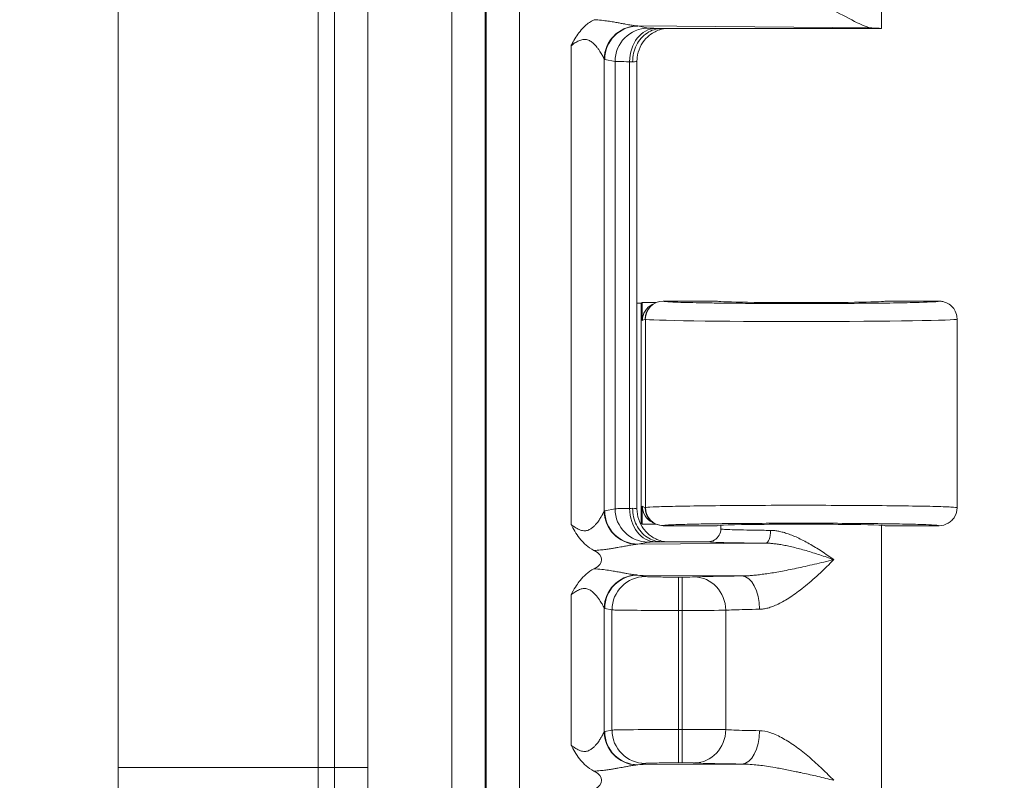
# Model space of a CAD drawing. Header units: inches. Extents: x 0 to 153, y 3 to 96.
# Tile 116 of 132: x 128.27 to 130.19, y 60.11 to 61.59. Entities that reach past the tile are written whole.
import ezdxf

# ---------------------------------------------------------------- set-up
doc = ezdxf.new("R2010")
doc.units = ezdxf.units.IN
doc.header["$LTSCALE"] = 4.5
doc.header["$MEASUREMENT"] = 0
for name, color, linetype, lineweight in [('Dimension (ANSI)', 7, 'Continuous', 9), ('Visible (ANSI)', 7, 'Continuous', 18), ('Visible Narrow (ANSI)', 7, 'Continuous', 5)]:
    doc.layers.add(name, color=color, linetype=linetype, lineweight=lineweight)
doc.styles.add('Note Text (ANSI)', font='arial.ttf')
doc.dimstyles.new('.XXX', dxfattribs={"dimscale": 4.5, "dimtxt": 0.095, "dimasz": 0.125, "dimexe": 0.1875, "dimexo": 0.063, "dimgap": 0.0625, "dimtad": 0, "dimtih": 1, "dimtoh": 1, "dimdec": 3, "dimrnd": 1e-08, "dimzin": 0, "dimdsep": 46, "dimtxsty": 'Note Text (ANSI)', "dimblk": 'Filled-1', "dimcen": 0.09, "dimdle": 0.45, "dimclrd": 256, "dimclre": 256, "dimclrt": 256, "dimadec": 0, "dimazin": 1, "dimtfac": 1.263158, "dimtofl": 0, "dimtmove": 0, "dimatfit": 3, "dimfxl": 1, "dimtolj": 1, "dimtzin": 4, "dimlwd": -1, "dimlwe": -1, "dimarcsym": 0})

# ---------------------------------------------------------------- blocks, each defined once
blk = doc.blocks.new('Filled-1')
at = {"color": 0}
for p, q in [((0, 0), (-1, 0.25)), ((-1, 0.25), (-1, -0.25)), ((-1, 0), (0, 0)), ((-1, -0.25), (0, 0))]:
    blk.add_line(p, q, dxfattribs=at)
at = {"color": 0, "flags": 128}
blk.add_lwpolyline([(-1, -0.25), (0, 0), (-1, 0.25), (-1, -0.25)], dxfattribs=at)
at = {"color": 0}
blk.add_solid([(-1, -0.25), (0, 0), (-1, 0.25), (-1, -0.25)], dxfattribs=at)
blk = doc.blocks.new('*D68')
at = {"layer": 'Defpoints', "color": 0, "transparency": 16777216}
for p in [(128.2716, 63.3379), (128.2716, 41.3129), (133.1091, 41.3129)]:
    blk.add_point(p, dxfattribs=at)
at = {"layer": 'Dimension (ANSI)', "transparency": 16777216}
for p, q in [((128.5551, 63.3379), (133.9529, 63.3379)), ((133.1091, 62.7754), (133.1091, 52.8251)), ((133.1091, 41.8754), (133.1091, 51.8257)), ((128.5551, 41.3129), (133.9529, 41.3129))]:
    blk.add_line(p, q, dxfattribs=at)
at = {"layer": 'Dimension (ANSI)', "transparency": 16777216, "xscale": 0.5625, "yscale": 0.5625, "zscale": 0.5625}
for p, rotation in [((133.1091, 63.3379), 90), ((133.1091, 41.3129), 270)]:
    blk.add_blockref('Filled-1', p, dxfattribs=dict(at, rotation=rotation))
at = {"layer": 'Dimension (ANSI)', "transparency": 16777216, "insert": (132.3842, 52.5438), "char_height": 0.4275, "attachment_point": 1, "style": 'Note Text (ANSI)'}
blk.add_mtext('\\A1;22.03', dxfattribs=at)

msp = doc.modelspace()

# ---------------------------------------------------------------- linework, layer by layer
at = {"layer": 'Visible (ANSI)'}
for p, q in [((129.9504, 61.5754), (129.9504, 62.1075)), ((129.417, 61.5899), (129.417, 61.5899)), ((129.4191, 61.5896), (129.4191, 61.5896)), ((129.4439, 61.5854), (129.4439, 61.5854)), ((129.9504, 61.5754), (129.5223, 61.5754)), ((129.4742, 60.6393), (129.4742, 61.5115)), ((129.4847, 61.0414), (129.4826, 61.0404)), ((129.4847, 61.0064), (129.4847, 61.0414)), ((129.4847, 61.0414), (129.5117, 61.0414)), ((129.5124, 61.0414), (129.5124, 61.0414)), ((129.6304, 61.0441), (129.5252, 61.0441)), ((130.0629, 61.0441), (129.9579, 61.0441)), ((129.4742, 61.0404), (129.4826, 61.0404)), ((129.4826, 60.6104), (129.4826, 61.0404)), ((129.5096, 61.0405), (129.5041, 61.0377)), ((130.0979, 61.0091), (130.0979, 60.6416)), ((129.4847, 60.6094), (129.4847, 60.6444)), ((129.417, 60.609), (129.417, 60.609)), ((129.4191, 60.6047), (129.4191, 60.6047)), ((129.481, 60.6104), (129.4826, 60.6104)), ((129.4847, 60.6094), (129.4826, 60.6104)), ((129.5117, 60.6094), (129.4847, 60.6094)), ((129.5041, 60.6131), (129.5096, 60.6103)), ((129.5125, 60.6094), (129.5124, 60.6094)), ((129.5252, 60.6066), (129.6304, 60.6066)), ((129.6379, 60.6004), (129.6379, 60.6075)), ((129.9504, 60.0754), (129.9504, 60.6075)), ((129.9579, 60.6066), (130.0629, 60.6066)), ((129.4191, 60.5612), (129.4191, 60.5612)), ((129.4439, 60.5792), (129.4439, 60.5792)), ((129.5223, 60.5754), (129.6129, 60.5754)), ((129.417, 60.5609), (129.417, 60.5609)), ((129.4439, 60.5154), (129.4439, 60.5154)), ((129.4439, 60.5016), (129.4439, 60.5016)), ((129.417, 60.4718), (129.417, 60.4718)), ((129.4191, 60.4761), (129.4191, 60.4761)), ((129.417, 60.179), (129.417, 60.179)), ((129.4191, 60.1747), (129.4191, 60.1747)), ((129.4439, 60.1492), (129.4439, 60.1492)), ((129.417, 60.1309), (129.417, 60.1309)), ((129.4191, 60.1312), (129.4191, 60.1312))]:
    msp.add_line(p, q, dxfattribs=at)
for centre, major_axis, ratio, start_param, end_param in [((129.7941, 61.5754), (0.1562, 0), 0.017455, 6.275185, 6.772124), ((129.5252, 61.0091), (0, 0.035), 0.999239, 0, 1.570796), ((129.7941, 61.0441), (0.1638, 0), 0.017455, 3.141593, 6.283185), ((129.5198, 61.0064), (-0.0313, -0.0157), 0.999239, 4.712389, 5.819964), ((129.5198, 61.0064), (-0.0313, -0.0157), 0.999239, 4.572588, 4.572729), ((129.5198, 60.6444), (-0.0313, 0.0157), 0.999239, 0.463221, 1.570796), ((129.5252, 60.6416), (0, -0.035), 0.999239, 4.712389, 6.283185), ((129.5198, 60.6444), (-0.0313, 0.0157), 0.999239, 1.710457, 1.711606), ((129.7941, 60.6066), (0.1638, 0), 0.017455, 0, 3.141593), ((129.3352, 60.5404), (-0.0702, 0), 0.412637, 2.479082, 3.803877), ((129.3352, 60.1104), (0.0702, 0), 0.412637, 5.620675, 6.945469)]:
    msp.add_ellipse(centre, major_axis=major_axis, ratio=ratio, start_param=start_param, end_param=end_param, dxfattribs=at)
for points, knots in [([(129.8576, 61.6104), (129.8733, 61.6025), (129.8905, 61.5931), (129.9138, 61.5816), (129.9247, 61.5769), (129.9321, 61.5767)], [0.0000001, 0.0000001, 0.0000001, 0.0000001, 0.1445086, 0.1445086, 0.2629399, 0.2629399, 0.2629399, 0.2629399]), ([(129.3458, 61.5418), (129.3461, 61.5424), (129.3464, 61.543), (129.3467, 61.5435), (129.3488, 61.5475), (129.351, 61.5514), (129.3532, 61.5552), (129.3557, 61.5593), (129.3583, 61.5633), (129.3613, 61.5673), (129.3619, 61.5681), (129.3626, 61.569), (129.3633, 61.5698), (129.3663, 61.5736), (129.3697, 61.5773), (129.3735, 61.5807), (129.3785, 61.5852), (129.3842, 61.5892), (129.3906, 61.5926)], [0, 0, 0, 0, 0.0298726, 0.0298726, 0.0298726, 0.2316785, 0.2316785, 0.2316785, 0.4514668, 0.4514668, 0.4514668, 0.5, 0.5, 0.5, 0.7152221, 0.7152221, 0.7152221, 1, 1, 1, 1]), ([(129.4658, 61.5104), (129.4657, 61.5218), (129.4684, 61.5332), (129.4734, 61.543), (129.4783, 61.5527), (129.4854, 61.5609), (129.4939, 61.5666), (129.5025, 61.5723), (129.5126, 61.5754), (129.5223, 61.5754)], [0, 0, 0, 0, 0.3333333, 0.3333333, 0.3333333, 0.6666667, 0.6666667, 0.6666667, 0.9999971, 0.9999971, 0.9999971, 0.9999971]), ([(129.5279, 61.5754), (129.5269, 61.5752), (129.5257, 61.575), (129.523, 61.5744), (129.5216, 61.574), (129.5183, 61.573), (129.5163, 61.5723), (129.511, 61.5701), (129.5078, 61.5685), (129.4999, 61.5635), (129.4955, 61.5599), (129.487, 61.5508), (129.4832, 61.545), (129.4774, 61.5327), (129.4755, 61.5259), (129.4744, 61.5165), (129.4742, 61.514), (129.4742, 61.5115)], [0.1321664, 0.1321664, 0.1321664, 0.1321664, 0.1456204, 0.1456204, 0.1576999, 0.1576999, 0.1745215, 0.1745215, 0.2023357, 0.2023357, 0.2457092, 0.2457092, 0.2971239, 0.2971239, 0.3496632, 0.3496632, 0.3688285, 0.3688285, 0.3688285, 0.3688285]), ([(130.0629, 61.0441), (130.0654, 61.0441), (130.0679, 61.0439), (130.0726, 61.0428), (130.0749, 61.0421), (130.081, 61.0394), (130.0846, 61.0369), (130.0903, 61.0312), (130.0925, 61.0281), (130.0966, 61.02), (130.0974, 61.0156), (130.0978, 61.0114), (130.0979, 61.0102), (130.0979, 61.0091)], [-0.08332371, -0.08332371, -0.08332371, -0.08332371, -0.07190987, -0.07190987, -0.06103151, -0.06103151, -0.04145418, -0.04145418, -0.02414848, -0.02414848, 0, 0, 0.00766329, 0.00766329, 0.00766329, 0.00766329]), ([(129.4658, 60.6404), (129.4657, 60.6291), (129.4684, 60.6178), (129.4733, 60.608), (129.4782, 60.5981), (129.4856, 60.5897), (129.4941, 60.5841), (129.5026, 60.5784), (129.5122, 60.5754), (129.5223, 60.5754)], [0, 0, 0, 0, 0.3333333, 0.3333333, 0.3333333, 0.6666667, 0.6666667, 0.6666667, 0.9999986, 0.9999986, 0.9999986, 0.9999986]), ([(129.4742, 60.6393), (129.4742, 60.6323), (129.4754, 60.6252), (129.4799, 60.612), (129.4832, 60.6057), (129.4914, 60.5947), (129.4965, 60.5898), (129.5049, 60.584), (129.5078, 60.5823), (129.5136, 60.5795), (129.5164, 60.5784), (129.5211, 60.5769), (129.5229, 60.5764), (129.5254, 60.5758), (129.5263, 60.5757), (129.5273, 60.5755), (129.5276, 60.5754), (129.5279, 60.5754)], [0, 0, 0, 0, 0.0535059, 0.0535059, 0.1061073, 0.1061073, 0.1586915, 0.1586915, 0.1843305, 0.1843305, 0.208002, 0.208002, 0.2241524, 0.2241524, 0.2327127, 0.2327127, 0.2367245, 0.2367245, 0.2367245, 0.2367245]), ([(130.0629, 60.6066), (130.069, 60.6066), (130.0751, 60.6083), (130.0804, 60.6113), (130.083, 60.6129), (130.0855, 60.6148), (130.0876, 60.6169), (130.0897, 60.619), (130.0917, 60.6215), (130.0932, 60.6241), (130.0962, 60.6294), (130.0979, 60.6355), (130.0979, 60.6416)], [0, 0, 0, 0, 0.333333, 0.333333, 0.333333, 0.49993, 0.49993, 0.49993, 0.666667, 0.666667, 0.666667, 1, 1, 1, 1]), ([(129.3905, 60.5582), (129.3783, 60.5647), (129.3701, 60.5728), (129.3577, 60.5876), (129.3524, 60.5968), (129.3469, 60.607), (129.3463, 60.6081), (129.3458, 60.609)], [0.0000025, 0.0000025, 0.0000025, 0.0000025, 0.1052365, 0.1052365, 0.2414719, 0.2414719, 0.2546349, 0.2546349, 0.2546349, 0.2546349]), ([(129.6129, 60.5754), (129.6172, 60.5754), (129.6216, 60.5766), (129.6254, 60.5787), (129.6292, 60.5809), (129.6324, 60.5842), (129.6345, 60.5879), (129.6367, 60.5917), (129.6379, 60.596), (129.6379, 60.6004)], [0.0000006, 0.0000006, 0.0000006, 0.0000006, 0.3333333, 0.3333333, 0.3333333, 0.6666667, 0.6666667, 0.6666667, 0.9994469, 0.9994469, 0.9994469, 0.9994469]), ([(129.3458, 60.4718), (129.3463, 60.4727), (129.3471, 60.4741), (129.3541, 60.4872), (129.3589, 60.4944), (129.3669, 60.5043), (129.3707, 60.5083), (129.3798, 60.5161), (129.385, 60.5196), (129.3905, 60.5226)], [-0.0073862, -0.0073862, -0.0073862, -0.0073862, 0, 0, 0.1055977, 0.1055977, 0.1931644, 0.1931644, 0.2901753, 0.2901753, 0.2901753, 0.2901753]), ([(129.3905, 60.1282), (129.3783, 60.1347), (129.3701, 60.1428), (129.3577, 60.1576), (129.3524, 60.1668), (129.3469, 60.177), (129.3463, 60.1781), (129.3458, 60.179)], [0.0000025, 0.0000025, 0.0000025, 0.0000025, 0.1054137, 0.1054137, 0.2415572, 0.2415572, 0.2547278, 0.2547278, 0.2547278, 0.2547278])]:
    msp.add_open_spline(points, degree=3, knots=knots, dxfattribs=at)
msp.add_open_spline([(129.4742, 60.6393), (129.4742, 60.6393), (129.4742, 60.6393), (129.4742, 60.6393)], degree=3, dxfattribs=at)
at = {"layer": 'Visible Narrow (ANSI)'}
for p, q in [((129.1134, 62.2844), (129.1134, 42.3664)), ((129.1784, 62.2844), (129.1784, 42.3664)), ((129.1804, 42.3646), (129.1804, 62.2862)), ((129.2454, 42.3646), (129.2454, 62.2862)), ((128.4633, 60.1356), (128.4633, 61.9654)), ((128.8533, 60.1356), (128.8533, 61.9654)), ((128.8848, 60.1356), (128.8848, 61.9654)), ((128.9498, 60.1356), (128.9498, 61.9654)), ((129.4761, 61.5803), (129.9321, 61.5767)), ((129.4761, 61.5803), (129.4962, 61.5763)), ((129.3458, 61.5418), (129.3458, 60.609)), ((129.4106, 61.5158), (129.4106, 60.635)), ((129.4114, 61.5153), (129.4315, 61.5113)), ((129.4315, 61.5113), (129.4315, 60.6395)), ((129.4598, 61.5107), (129.4598, 60.6401)), ((129.5255, 61.044), (129.5252, 61.0441)), ((129.4902, 61.0091), (129.4847, 61.0064)), ((129.4906, 61.009), (129.4902, 61.0091)), ((129.4906, 61.009), (129.4906, 60.6418)), ((129.4114, 60.6355), (129.4315, 60.6395)), ((129.4847, 60.6444), (129.4902, 60.6416)), ((129.4902, 60.6416), (129.4906, 60.6418)), ((129.5252, 60.6066), (129.5255, 60.6068)), ((129.4761, 60.5705), (129.4962, 60.5745)), ((129.4761, 60.5705), (129.7251, 60.5725)), ((129.4761, 60.5103), (129.6792, 60.5087)), ((129.4761, 60.5103), (129.4904, 60.5075)), ((129.5551, 60.5064), (129.5626, 60.5064)), ((129.5551, 60.4414), (129.5551, 60.5064)), ((129.5626, 60.4414), (129.5626, 60.5064)), ((129.3458, 60.4718), (129.3458, 60.179)), ((129.4106, 60.4458), (129.4106, 60.205)), ((129.4114, 60.4453), (129.4256, 60.4425)), ((129.4256, 60.4425), (129.4256, 60.2083)), ((129.5551, 60.4414), (129.5626, 60.4414)), ((129.5551, 60.4414), (129.5551, 60.2094)), ((129.5626, 60.4414), (129.5626, 60.2094)), ((129.4114, 60.2055), (129.4256, 60.2083)), ((129.5551, 60.2094), (129.5626, 60.2094)), ((129.5551, 60.1444), (129.5551, 60.2094)), ((129.5626, 60.1444), (129.5626, 60.2094)), ((129.4761, 60.1405), (129.4904, 60.1433)), ((129.4761, 60.1405), (129.6792, 60.1421)), ((129.5551, 60.1444), (129.5626, 60.1444)), ((128.8533, 60.1356), (128.4633, 60.1356)), ((128.8533, 60.1356), (128.8848, 60.1356)), ((128.9498, 60.1356), (128.8848, 60.1356))]:
    msp.add_line(p, q, dxfattribs=at)
for radius in [5.4233, 5.0333, 5.0018, 4.9368]:
    msp.add_arc((133.8866, 60.1356), radius, 180, 181.3754, dxfattribs=at)
for centre, major_axis, ratio, start_param, end_param in [((129.4753, 61.5158), (0.0468, 0.0451), 0.992154, 0.841753, 2.370204), ((129.4761, 61.5153), (0.0127, 0.0637), 0.996044, 0.197689, 1.766964), ((129.4774, 61.6335), (-0.0012, -0.0532), 0.908679, 6.219099, 6.281748), ((129.4962, 61.5113), (0.0127, 0.0637), 0.996044, 0.197683, 1.766962), ((129.5104, 61.5107), (0.0014, 0.065), 0.777979, 0.027761, 1.587613), ((129.4115, 61.6404), (0, -0.1251), 0.08715, 6.193125, 6.265792), ((129.561, 61.5114), (-0.13, 0), 0.008725, 0.087251, 0.679208), ((129.4093, 61.5093), (0.065, 0), 0.034653, 0.516502, 0.67905), ((129.5255, 61.009), (0.0156, 0.0313), 0.999239, 0.46383, 2.034018), ((129.7941, 61.0091), (-0.3038, 0), 0.015443, 0.034907, 3.141582), ((129.561, 60.6394), (-0.13, 0), 0.008727, 5.603967, 6.195924), ((129.4962, 60.6395), (0.0127, -0.0637), 0.996044, 4.516222, 6.085496), ((129.4092, 60.6415), (0.065, 0), 0.034699, 5.604167, 5.766675), ((129.5104, 60.6401), (0.0014, -0.065), 0.777979, 4.695572, 6.255426), ((129.5256, 60.6418), (0.0156, -0.0313), 0.999239, 4.249159, 5.818936), ((129.4753, 60.635), (-0.0468, 0.0451), 0.992155, 0.771468, 2.29987), ((129.4761, 60.6355), (0.0127, -0.0637), 0.996044, 4.516222, 6.085497), ((129.7251, 60.5974), (-0.0002, -0.025), 0.380977, 0.018877, 1.573537), ((129.4753, 60.4458), (0.0468, 0.0451), 0.992155, 0.841678, 2.369997), ((129.4761, 60.4453), (0.0127, 0.0637), 0.996044, 0.197689, 1.766964), ((129.4904, 60.4425), (0.0127, 0.0637), 0.996044, 0.19769, 1.766964), ((129.5626, 60.5069), (0.025, 0), 0.017456, 4.712414, 5.936139), ((129.5861, 60.4417), (-0.0031, 0.0649), 0.940262, 4.66704, 6.23191), ((129.6792, 60.4437), (-0.0007, 0.065), 0.519437, 4.706878, 6.262761), ((129.5626, 60.4419), (0.09, 0), 0.004848, 4.712392, 5.93618), ((129.4753, 60.205), (-0.0468, 0.0451), 0.992155, 0.771468, 2.29987), ((129.4761, 60.2055), (0.0127, -0.0637), 0.996044, 4.516222, 6.085497), ((129.5551, 60.2082), (-0.13, 0), 0.008727, 4.712402, 6.195919), ((129.4904, 60.2083), (0.0127, -0.0637), 0.996044, 4.516222, 6.085496), ((129.5861, 60.2091), (-0.0031, -0.0649), 0.940262, 0.051282, 1.616122), ((129.6792, 60.2071), (-0.0007, -0.065), 0.51973, 0.020091, 1.576035)]:
    msp.add_ellipse(centre, major_axis=major_axis, ratio=ratio, start_param=start_param, end_param=end_param, dxfattribs=at)
for points, knots in [([(129.3906, 61.5926), (129.3956, 61.5923), (129.4003, 61.5919), (129.4049, 61.5914), (129.4094, 61.5909), (129.4137, 61.5904), (129.4176, 61.5898), (129.4216, 61.5893), (129.4252, 61.5887), (129.4285, 61.5881), (129.4318, 61.5876), (129.4348, 61.5871), (129.4376, 61.5866), (129.4404, 61.5861), (129.443, 61.5856), (129.4455, 61.5851), (129.4479, 61.5847), (129.4501, 61.5843), (129.4522, 61.5839), (129.4542, 61.5835), (129.4561, 61.5831), (129.4579, 61.5828), (129.4597, 61.5825), (129.4613, 61.5822), (129.4627, 61.582), (129.4642, 61.5817), (129.4656, 61.5815), (129.4668, 61.5813), (129.4681, 61.5811), (129.4692, 61.5809), (129.4702, 61.5808), (129.4713, 61.5807), (129.4722, 61.5806), (129.4731, 61.5805)], [0.0000007, 0.0000007, 0.0000007, 0.0000007, 0.0909091, 0.0909091, 0.0909091, 0.1818182, 0.1818182, 0.1818182, 0.2727273, 0.2727273, 0.2727273, 0.3636364, 0.3636364, 0.3636364, 0.4545455, 0.4545455, 0.4545455, 0.5454545, 0.5454545, 0.5454545, 0.6363636, 0.6363636, 0.6363636, 0.7272727, 0.7272727, 0.7272727, 0.8181818, 0.8181818, 0.8181818, 0.9090909, 0.9090909, 0.9090909, 1, 1, 1, 1]), ([(129.4962, 61.5763), (129.4968, 61.5762), (129.4982, 61.5761), (129.5003, 61.576), (129.5004, 61.576), (129.5006, 61.576), (129.5007, 61.576), (129.503, 61.5759), (129.5062, 61.5758), (129.5104, 61.5757)], [0, 0, 0, 0, 0.4747361, 0.4747361, 0.4747361, 0.5, 0.5, 0.5, 1, 1, 1, 1]), ([(129.3458, 61.5418), (129.3484, 61.5437), (129.3509, 61.5455), (129.3534, 61.5472), (129.3559, 61.5488), (129.3585, 61.5503), (129.361, 61.5515), (129.3635, 61.5526), (129.366, 61.5535), (129.3686, 61.5539), (129.3711, 61.5543), (129.3737, 61.5543), (129.3762, 61.5538), (129.3786, 61.5533), (129.3811, 61.5522), (129.3833, 61.5509), (129.3856, 61.5495), (129.3877, 61.5479), (129.3896, 61.5461), (129.3915, 61.5443), (129.3932, 61.5425), (129.3947, 61.5407), (129.3962, 61.5389), (129.3976, 61.5372), (129.3988, 61.5355), (129.4, 61.5339), (129.4011, 61.5323), (129.402, 61.5308), (129.403, 61.5294), (129.4038, 61.528), (129.4046, 61.5267), (129.4054, 61.5255), (129.406, 61.5243), (129.4066, 61.5233), (129.4072, 61.5222), (129.4077, 61.5213), (129.4082, 61.5205), (129.4086, 61.5197), (129.409, 61.519), (129.4093, 61.5183), (129.4096, 61.5177), (129.4099, 61.5172), (129.4101, 61.5168), (129.4103, 61.5164), (129.4105, 61.516), (129.4106, 61.5158)], [0, 0, 0, 0, 0.0666667, 0.0666667, 0.0666667, 0.1333333, 0.1333333, 0.1333333, 0.2, 0.2, 0.2, 0.2666667, 0.2666667, 0.2666667, 0.3333333, 0.3333333, 0.3333333, 0.4, 0.4, 0.4, 0.4666667, 0.4666667, 0.4666667, 0.5333333, 0.5333333, 0.5333333, 0.6, 0.6, 0.6, 0.6666667, 0.6666667, 0.6666667, 0.7333333, 0.7333333, 0.7333333, 0.8, 0.8, 0.8, 0.8666667, 0.8666667, 0.8666667, 0.9333333, 0.9333333, 0.9333333, 1, 1, 1, 1]), ([(129.4658, 61.5104), (129.4686, 61.5106), (129.4728, 61.5109), (129.4742, 61.5113), (129.4742, 61.5115)], [0, 0, 0, 0, 0.5, 0.9673103, 0.9673103, 0.9673103, 0.9673103]), ([(130.0629, 61.0441), (130.0629, 61.0438), (130.0609, 61.0435), (130.0568, 61.0431), (130.0553, 61.043), (130.0535, 61.0429), (130.0515, 61.0428), (130.045, 61.0424), (130.0359, 61.042), (130.0243, 61.0417), (130.0222, 61.0416), (130.0201, 61.0416), (130.0179, 61.0415), (130.0038, 61.0412), (129.9866, 61.0408), (129.967, 61.0405), (129.9664, 61.0405), (129.9657, 61.0405), (129.9651, 61.0405), (129.9447, 61.0402), (129.9219, 61.04), (129.8975, 61.0398), (129.8954, 61.0398), (129.8932, 61.0398), (129.8911, 61.0398), (129.8686, 61.0396), (129.845, 61.0395), (129.8211, 61.0395), (129.8156, 61.0395), (129.8102, 61.0394), (129.8047, 61.0394), (129.7838, 61.0394), (129.7628, 61.0395), (129.7423, 61.0395), (129.7339, 61.0396), (129.7255, 61.0396), (129.7173, 61.0396), (129.7002, 61.0397), (129.6836, 61.0398), (129.6678, 61.04), (129.6574, 61.0401), (129.6474, 61.0402), (129.6379, 61.0403), (129.626, 61.0405), (129.6149, 61.0406), (129.6047, 61.0408), (129.5943, 61.041), (129.5849, 61.0412), (129.5766, 61.0414), (129.5703, 61.0415), (129.5645, 61.0417), (129.5595, 61.0418), (129.5515, 61.0421), (129.5452, 61.0423), (129.5403, 61.0426), (129.538, 61.0427), (129.536, 61.0428), (129.5342, 61.0429), (129.5299, 61.0432), (129.5274, 61.0435), (129.5262, 61.0438), (129.5259, 61.0438), (129.5257, 61.0439), (129.5255, 61.044)], [0, 0, 0, 0, 0.0661777, 0.0661777, 0.0661777, 0.0909091, 0.0909091, 0.0909091, 0.1681587, 0.1681587, 0.1681587, 0.1818182, 0.1818182, 0.1818182, 0.269862, 0.269862, 0.269862, 0.2727273, 0.2727273, 0.2727273, 0.3636364, 0.3636364, 0.3636364, 0.3715853, 0.3715853, 0.3715853, 0.4545455, 0.4545455, 0.4545455, 0.4733454, 0.4733454, 0.4733454, 0.5454545, 0.5454545, 0.5454545, 0.5749069, 0.5749069, 0.5749069, 0.6363636, 0.6363636, 0.6363636, 0.6767631, 0.6767631, 0.6767631, 0.7272727, 0.7272727, 0.7272727, 0.778755, 0.778755, 0.778755, 0.8181818, 0.8181818, 0.8181818, 0.88, 0.88, 0.88, 0.9090909, 0.9090909, 0.9090909, 0.98157, 0.98157, 0.98157, 1, 1, 1, 1]), ([(129.4658, 60.6404), (129.4686, 60.6402), (129.4728, 60.6399), (129.4742, 60.6395), (129.4742, 60.6393)], [0, 0, 0, 0, 0.5, 0.9670537, 0.9670537, 0.9670537, 0.9670537]), ([(129.3458, 60.609), (129.3491, 60.6065), (129.3523, 60.6043), (129.3553, 60.6024), (129.3583, 60.6005), (129.3612, 60.5991), (129.3641, 60.5981), (129.367, 60.5971), (129.3698, 60.5965), (129.3724, 60.5966), (129.3751, 60.5966), (129.3775, 60.5972), (129.3798, 60.5981), (129.382, 60.599), (129.384, 60.6002), (129.3858, 60.6015), (129.3876, 60.6028), (129.3891, 60.6042), (129.3906, 60.6056), (129.392, 60.607), (129.3933, 60.6084), (129.3944, 60.6098), (129.3956, 60.6111), (129.3967, 60.6125), (129.3977, 60.6137), (129.3986, 60.615), (129.3995, 60.6163), (129.4003, 60.6174), (129.4011, 60.6186), (129.4019, 60.6197), (129.4025, 60.6207), (129.4032, 60.6218), (129.4038, 60.6227), (129.4043, 60.6236), (129.4049, 60.6245), (129.4054, 60.6253), (129.4058, 60.6261), (129.4063, 60.6269), (129.4067, 60.6276), (129.407, 60.6282), (129.4074, 60.6289), (129.4077, 60.6295), (129.408, 60.6301), (129.4083, 60.6306), (129.4086, 60.6311), (129.4089, 60.6316), (129.4091, 60.6321), (129.4094, 60.6326), (129.4096, 60.633), (129.4098, 60.6334), (129.41, 60.6338), (129.4102, 60.6341), (129.4103, 60.6345), (129.4105, 60.6348), (129.4106, 60.635)], [0, 0, 0, 0, 0.055556, 0.055556, 0.055556, 0.111111, 0.111111, 0.111111, 0.166667, 0.166667, 0.166667, 0.222222, 0.222222, 0.222222, 0.277778, 0.277778, 0.277778, 0.333333, 0.333333, 0.333333, 0.388889, 0.388889, 0.388889, 0.444444, 0.444444, 0.444444, 0.5, 0.5, 0.5, 0.555556, 0.555556, 0.555556, 0.611111, 0.611111, 0.611111, 0.666667, 0.666667, 0.666667, 0.722222, 0.722222, 0.722222, 0.777778, 0.777778, 0.777778, 0.833333, 0.833333, 0.833333, 0.888889, 0.888889, 0.888889, 0.944444, 0.944444, 0.944444, 1, 1, 1, 1]), ([(129.4106, 60.635), (129.4107, 60.6351), (129.411, 60.6353), (129.4112, 60.6354), (129.4114, 60.6355)], [0.0005603, 0.0005603, 0.0005603, 0.0005603, 0.5, 1, 1, 1, 1]), ([(129.5255, 60.6068), (129.5259, 60.607), (129.527, 60.6072), (129.5288, 60.6074), (129.5311, 60.6076), (129.5343, 60.6079), (129.5387, 60.6081), (129.543, 60.6083), (129.5484, 60.6086), (129.5547, 60.6088), (129.5599, 60.609), (129.5658, 60.6091), (129.5722, 60.6093), (129.5815, 60.6095), (129.5919, 60.6098), (129.6035, 60.61), (129.6098, 60.6101), (129.6164, 60.6102), (129.6234, 60.6103), (129.6379, 60.6105), (129.6537, 60.6107), (129.6704, 60.6108), (129.6762, 60.6109), (129.6821, 60.6109), (129.688, 60.611), (129.7076, 60.6111), (129.7282, 60.6112), (129.7492, 60.6113), (129.7531, 60.6113), (129.7571, 60.6113), (129.7611, 60.6113), (129.7847, 60.6114), (129.8087, 60.6114), (129.8322, 60.6113), (129.8338, 60.6113), (129.8353, 60.6113), (129.8368, 60.6113), (129.8618, 60.6112), (129.8863, 60.6111), (129.9092, 60.6109), (129.91, 60.6109), (129.9108, 60.6109), (129.9116, 60.6109), (129.9336, 60.6107), (129.9541, 60.6104), (129.9723, 60.6102), (129.9749, 60.6101), (129.9774, 60.6101), (129.9798, 60.61), (129.9957, 60.6098), (130.0097, 60.6095), (130.0214, 60.6092), (130.0245, 60.6091), (130.0275, 60.609), (130.0303, 60.6089), (130.0396, 60.6086), (130.047, 60.6083), (130.0524, 60.6079), (130.0547, 60.6078), (130.0566, 60.6077), (130.0582, 60.6075), (130.0613, 60.6072), (130.0629, 60.6069), (130.0629, 60.6066)], [0, 0, 0, 0, 0.0404823, 0.0404823, 0.0404823, 0.0909091, 0.0909091, 0.0909091, 0.1408952, 0.1408952, 0.1408952, 0.1818182, 0.1818182, 0.1818182, 0.2405294, 0.2405294, 0.2405294, 0.2727273, 0.2727273, 0.2727273, 0.3402922, 0.3402922, 0.3402922, 0.3636364, 0.3636364, 0.3636364, 0.4400719, 0.4400719, 0.4400719, 0.4545455, 0.4545455, 0.4545455, 0.5398613, 0.5398613, 0.5398613, 0.5454545, 0.5454545, 0.5454545, 0.6363636, 0.6363636, 0.6363636, 0.6396598, 0.6396598, 0.6396598, 0.7272727, 0.7272727, 0.7272727, 0.739467, 0.739467, 0.739467, 0.8181818, 0.8181818, 0.8181818, 0.8392196, 0.8392196, 0.8392196, 0.9090909, 0.9090909, 0.9090909, 0.9393164, 0.9393164, 0.9393164, 1, 1, 1, 1]), ([(129.6379, 60.6004), (129.6379, 60.6001), (129.6393, 60.5999), (129.6422, 60.5996), (129.6451, 60.5994), (129.6495, 60.5992), (129.6551, 60.5989), (129.6607, 60.5987), (129.6675, 60.5985), (129.6755, 60.5983), (129.6835, 60.5981), (129.6925, 60.598), (129.7025, 60.5978), (129.7124, 60.5977), (129.7232, 60.5975), (129.7346, 60.5974)], [0, 0, 0, 0, 0.2, 0.2, 0.2, 0.4, 0.4, 0.4, 0.6, 0.6, 0.6, 0.8, 0.8, 0.8, 1, 1, 1, 1]), ([(129.7346, 60.5974), (129.7367, 60.5974), (129.7389, 60.5973), (129.7412, 60.5971), (129.7435, 60.5969), (129.746, 60.5965), (129.7486, 60.5961), (129.7512, 60.5956), (129.754, 60.595), (129.7569, 60.5942), (129.7598, 60.5935), (129.7629, 60.5926), (129.7661, 60.5915), (129.7693, 60.5905), (129.7726, 60.5893), (129.7761, 60.5879), (129.7796, 60.5865), (129.7832, 60.585), (129.7869, 60.5833), (129.7905, 60.5816), (129.7943, 60.5797), (129.7982, 60.5777), (129.802, 60.5757), (129.8059, 60.5736), (129.8099, 60.5714), (129.8138, 60.5691), (129.8178, 60.5668), (129.8218, 60.5643), (129.8258, 60.5619), (129.8299, 60.5593), (129.8339, 60.5567), (129.8379, 60.5541), (129.8419, 60.5514), (129.8458, 60.5487), (129.8498, 60.5459), (129.8537, 60.5432), (129.8576, 60.5404)], [0, 0, 0, 0, 0.0833333, 0.0833333, 0.0833333, 0.1666667, 0.1666667, 0.1666667, 0.25, 0.25, 0.25, 0.3333333, 0.3333333, 0.3333333, 0.4166667, 0.4166667, 0.4166667, 0.5, 0.5, 0.5, 0.5833333, 0.5833333, 0.5833333, 0.6666667, 0.6666667, 0.6666667, 0.75, 0.75, 0.75, 0.8333333, 0.8333333, 0.8333333, 0.9166667, 0.9166667, 0.9166667, 1, 1, 1, 1]), ([(129.3905, 60.5582), (129.395, 60.5585), (129.3992, 60.5588), (129.403, 60.5592), (129.4069, 60.5596), (129.4103, 60.56), (129.4135, 60.5604), (129.4167, 60.5608), (129.4197, 60.5612), (129.4224, 60.5617), (129.4251, 60.5621), (129.4277, 60.5625), (129.4301, 60.5629), (129.4325, 60.5633), (129.4347, 60.5637), (129.4368, 60.5641), (129.4389, 60.5644), (129.4408, 60.5648), (129.4427, 60.5651), (129.4445, 60.5655), (129.4462, 60.5658), (129.4478, 60.5661), (129.4493, 60.5664), (129.4508, 60.5667), (129.4522, 60.5669), (129.4536, 60.5672), (129.4549, 60.5674), (129.4561, 60.5676), (129.4573, 60.5679), (129.4584, 60.5681), (129.4595, 60.5683), (129.4606, 60.5684), (129.4616, 60.5686), (129.4626, 60.5688), (129.4636, 60.569), (129.4645, 60.5691), (129.4654, 60.5693), (129.4663, 60.5694), (129.4672, 60.5696), (129.4681, 60.5697), (129.469, 60.5698), (129.4698, 60.5699), (129.4707, 60.57), (129.4715, 60.5701), (129.4723, 60.5702), (129.4731, 60.5703)], [0.0000002, 0.0000002, 0.0000002, 0.0000002, 0.0666667, 0.0666667, 0.0666667, 0.1333333, 0.1333333, 0.1333333, 0.2, 0.2, 0.2, 0.2666667, 0.2666667, 0.2666667, 0.3333333, 0.3333333, 0.3333333, 0.4, 0.4, 0.4, 0.4666667, 0.4666667, 0.4666667, 0.5333333, 0.5333333, 0.5333333, 0.6, 0.6, 0.6, 0.6666667, 0.6666667, 0.6666667, 0.7333333, 0.7333333, 0.7333333, 0.8, 0.8, 0.8, 0.8666667, 0.8666667, 0.8666667, 0.9333333, 0.9333333, 0.9333333, 0.9999975, 0.9999975, 0.9999975, 0.9999975]), ([(129.4962, 60.5745), (129.4964, 60.5745), (129.4967, 60.5746), (129.4972, 60.5746), (129.4977, 60.5747), (129.4983, 60.5747), (129.499, 60.5747), (129.4997, 60.5748), (129.5006, 60.5748), (129.5017, 60.5749), (129.5028, 60.5749), (129.504, 60.5749), (129.5055, 60.575), (129.5069, 60.575), (129.5085, 60.5751), (129.5104, 60.5751)], [0, 0, 0, 0, 0.2, 0.2, 0.2, 0.4, 0.4, 0.4, 0.6, 0.6, 0.6, 0.8, 0.8, 0.8, 1, 1, 1, 1]), ([(129.7251, 60.5725), (129.7271, 60.5724), (129.7293, 60.5724), (129.7317, 60.5723), (129.734, 60.5722), (129.7365, 60.572), (129.7392, 60.5717), (129.7418, 60.5715), (129.7446, 60.5711), (129.7476, 60.5707), (129.7506, 60.5703), (129.7538, 60.5698), (129.7571, 60.5692), (129.7605, 60.5686), (129.764, 60.5679), (129.7676, 60.5672), (129.7713, 60.5664), (129.7751, 60.5655), (129.779, 60.5646), (129.7829, 60.5636), (129.787, 60.5626), (129.7911, 60.5615), (129.7953, 60.5604), (129.7995, 60.5592), (129.8039, 60.5579), (129.8082, 60.5567), (129.8126, 60.5553), (129.817, 60.5539), (129.8215, 60.5526), (129.826, 60.5511), (129.8305, 60.5496), (129.835, 60.5482), (129.8395, 60.5466), (129.8441, 60.5451), (129.8486, 60.5435), (129.8531, 60.542), (129.8576, 60.5404)], [0, 0, 0, 0, 0.0833333, 0.0833333, 0.0833333, 0.1666667, 0.1666667, 0.1666667, 0.25, 0.25, 0.25, 0.3333333, 0.3333333, 0.3333333, 0.4166667, 0.4166667, 0.4166667, 0.5, 0.5, 0.5, 0.5833333, 0.5833333, 0.5833333, 0.6666667, 0.6666667, 0.6666667, 0.75, 0.75, 0.75, 0.8333333, 0.8333333, 0.8333333, 0.9166667, 0.9166667, 0.9166667, 1, 1, 1, 1]), ([(129.3905, 60.5226), (129.3958, 60.5223), (129.4008, 60.5219), (129.4055, 60.5213), (129.4103, 60.5208), (129.4148, 60.5202), (129.419, 60.5196), (129.4231, 60.519), (129.4269, 60.5184), (129.4304, 60.5178), (129.4338, 60.5172), (129.437, 60.5167), (129.4399, 60.5162), (129.4428, 60.5156), (129.4454, 60.5151), (129.4479, 60.5147), (129.4503, 60.5142), (129.4526, 60.5138), (129.4547, 60.5134), (129.4567, 60.513), (129.4586, 60.5127), (129.4604, 60.5124), (129.4621, 60.5121), (129.4638, 60.5118), (129.4653, 60.5115), (129.4667, 60.5113), (129.4681, 60.5111), (129.4694, 60.5109), (129.4707, 60.5107), (129.472, 60.5106), (129.4731, 60.5105)], [0, 0, 0, 0, 0.1, 0.1, 0.1, 0.2, 0.2, 0.2, 0.3, 0.3, 0.3, 0.4, 0.4, 0.4, 0.5, 0.5, 0.5, 0.6, 0.6, 0.6, 0.7, 0.7, 0.7, 0.8, 0.8, 0.8, 0.9, 0.9, 0.9, 0.9999934, 0.9999934, 0.9999934, 0.9999934]), ([(129.6792, 60.5087), (129.6815, 60.5087), (129.6839, 60.5087), (129.6866, 60.5088), (129.6892, 60.5089), (129.692, 60.5091), (129.695, 60.5093), (129.698, 60.5095), (129.7012, 60.5098), (129.7047, 60.5101), (129.7081, 60.5105), (129.7117, 60.5109), (129.7155, 60.5114), (129.7193, 60.5119), (129.7232, 60.5124), (129.7273, 60.513), (129.7314, 60.5136), (129.7356, 60.5143), (129.7401, 60.515), (129.7445, 60.5158), (129.7491, 60.5166), (129.7539, 60.5175), (129.7587, 60.5183), (129.7637, 60.5193), (129.7689, 60.5203), (129.7741, 60.5214), (129.7794, 60.5225), (129.785, 60.5236), (129.7905, 60.5248), (129.7962, 60.526), (129.8021, 60.5273), (129.8079, 60.5286), (129.8139, 60.53), (129.82, 60.5314), (129.8261, 60.5328), (129.8323, 60.5343), (129.8386, 60.5358), (129.8448, 60.5373), (129.8512, 60.5388), (129.8576, 60.5404)], [0, 0, 0, 0, 0.0769231, 0.0769231, 0.0769231, 0.1538462, 0.1538462, 0.1538462, 0.2307692, 0.2307692, 0.2307692, 0.3076923, 0.3076923, 0.3076923, 0.3846154, 0.3846154, 0.3846154, 0.4615385, 0.4615385, 0.4615385, 0.5384615, 0.5384615, 0.5384615, 0.6153846, 0.6153846, 0.6153846, 0.6923077, 0.6923077, 0.6923077, 0.7692308, 0.7692308, 0.7692308, 0.8461538, 0.8461538, 0.8461538, 0.9230769, 0.9230769, 0.9230769, 1, 1, 1, 1]), ([(129.713, 60.4437), (129.7154, 60.4437), (129.7179, 60.4439), (129.7206, 60.4443), (129.7233, 60.4447), (129.7262, 60.4453), (129.7292, 60.4461), (129.7323, 60.447), (129.7355, 60.448), (129.739, 60.4493), (129.7424, 60.4506), (129.7459, 60.4522), (129.7496, 60.4539), (129.7533, 60.4557), (129.757, 60.4577), (129.7609, 60.4599), (129.7648, 60.4621), (129.7688, 60.4646), (129.7729, 60.4673), (129.777, 60.47), (129.7813, 60.473), (129.7857, 60.4762), (129.7901, 60.4794), (129.7946, 60.4829), (129.7993, 60.4866), (129.8039, 60.4903), (129.8087, 60.4942), (129.8135, 60.4984), (129.8183, 60.5026), (129.8232, 60.5069), (129.8281, 60.5115), (129.833, 60.516), (129.8379, 60.5207), (129.8428, 60.5256), (129.8478, 60.5304), (129.8527, 60.5353), (129.8576, 60.5404)], [0.0000001, 0.0000001, 0.0000001, 0.0000001, 0.0833333, 0.0833333, 0.0833333, 0.1666667, 0.1666667, 0.1666667, 0.25, 0.25, 0.25, 0.3333333, 0.3333333, 0.3333333, 0.4166667, 0.4166667, 0.4166667, 0.5, 0.5, 0.5, 0.5833333, 0.5833333, 0.5833333, 0.6666667, 0.6666667, 0.6666667, 0.75, 0.75, 0.75, 0.8333333, 0.8333333, 0.8333333, 0.9166667, 0.9166667, 0.9166667, 1, 1, 1, 1]), ([(129.4904, 60.5075), (129.4909, 60.5073), (129.4925, 60.5072), (129.4949, 60.5071), (129.4954, 60.5071), (129.496, 60.5071), (129.4967, 60.5071), (129.4988, 60.507), (129.5015, 60.5069), (129.5046, 60.5068), (129.5065, 60.5068), (129.5084, 60.5068), (129.5105, 60.5067), (129.5131, 60.5067), (129.5158, 60.5066), (129.5188, 60.5066), (129.5224, 60.5066), (129.5262, 60.5065), (129.5301, 60.5065), (129.5321, 60.5065), (129.5341, 60.5065), (129.5361, 60.5065), (129.5415, 60.5064), (129.5471, 60.5064), (129.553, 60.5064), (129.5537, 60.5064), (129.5544, 60.5064), (129.5551, 60.5064)], [0, 0, 0, 0, 0.2, 0.2, 0.2, 0.2457899, 0.2457899, 0.2457899, 0.4, 0.4, 0.4, 0.4896621, 0.4896621, 0.4896621, 0.6, 0.6, 0.6, 0.7336681, 0.7336681, 0.7336681, 0.8, 0.8, 0.8, 0.9782267, 0.9782267, 0.9782267, 1, 1, 1, 1]), ([(129.5861, 60.5067), (129.5918, 60.507), (129.6066, 60.5075), (129.6385, 60.5082), (129.6647, 60.5085), (129.6792, 60.5087)], [0, 0, 0, 0, 0.3333333, 0.6666667, 0.9999994, 0.9999994, 0.9999994, 0.9999994]), ([(129.3458, 60.4718), (129.3483, 60.4737), (129.3507, 60.4754), (129.3531, 60.477), (129.3555, 60.4786), (129.358, 60.48), (129.3604, 60.4812), (129.3628, 60.4823), (129.3652, 60.4832), (129.3676, 60.4837), (129.3701, 60.4842), (129.3725, 60.4843), (129.3749, 60.484), (129.3773, 60.4836), (129.3797, 60.4828), (129.382, 60.4816), (129.3843, 60.4805), (129.3864, 60.4789), (129.3883, 60.4772), (129.3903, 60.4756), (129.3921, 60.4737), (129.3937, 60.4719), (129.3952, 60.4701), (129.3967, 60.4684), (129.3979, 60.4667), (129.3992, 60.465), (129.4003, 60.4634), (129.4013, 60.4619), (129.4023, 60.4604), (129.4032, 60.459), (129.404, 60.4577), (129.4048, 60.4564), (129.4055, 60.4552), (129.4062, 60.4541), (129.4068, 60.453), (129.4073, 60.452), (129.4078, 60.4511), (129.4083, 60.4503), (129.4087, 60.4495), (129.4091, 60.4488), (129.4094, 60.4481), (129.4097, 60.4475), (129.41, 60.447), (129.4102, 60.4465), (129.4104, 60.4461), (129.4106, 60.4458)], [0, 0, 0, 0, 0.066667, 0.066667, 0.066667, 0.133333, 0.133333, 0.133333, 0.2, 0.2, 0.2, 0.266667, 0.266667, 0.266667, 0.333333, 0.333333, 0.333333, 0.4, 0.4, 0.4, 0.466667, 0.466667, 0.466667, 0.533333, 0.533333, 0.533333, 0.6, 0.6, 0.6, 0.666667, 0.666667, 0.666667, 0.733333, 0.733333, 0.733333, 0.8, 0.8, 0.8, 0.866667, 0.866667, 0.866667, 0.933333, 0.933333, 0.933333, 1, 1, 1, 1]), ([(129.4106, 60.4458), (129.4107, 60.4457), (129.411, 60.4454), (129.4112, 60.4453), (129.4114, 60.4453)], [0.0017798, 0.0017798, 0.0017798, 0.0017798, 0.5, 1, 1, 1, 1]), ([(129.3458, 60.179), (129.3491, 60.1765), (129.3523, 60.1743), (129.3553, 60.1724), (129.3583, 60.1705), (129.3612, 60.1691), (129.3641, 60.1681), (129.367, 60.1671), (129.3698, 60.1665), (129.3724, 60.1666), (129.3751, 60.1666), (129.3775, 60.1672), (129.3798, 60.1681), (129.382, 60.169), (129.384, 60.1702), (129.3858, 60.1715), (129.3876, 60.1728), (129.3891, 60.1742), (129.3906, 60.1756), (129.392, 60.177), (129.3933, 60.1784), (129.3944, 60.1798), (129.3956, 60.1811), (129.3967, 60.1825), (129.3977, 60.1837), (129.3986, 60.185), (129.3995, 60.1863), (129.4003, 60.1874), (129.4011, 60.1886), (129.4019, 60.1897), (129.4025, 60.1907), (129.4032, 60.1918), (129.4038, 60.1927), (129.4043, 60.1936), (129.4049, 60.1945), (129.4054, 60.1953), (129.4058, 60.1961), (129.4063, 60.1969), (129.4067, 60.1976), (129.407, 60.1982), (129.4074, 60.1989), (129.4077, 60.1995), (129.408, 60.2001), (129.4083, 60.2006), (129.4086, 60.2011), (129.4089, 60.2016), (129.4091, 60.2021), (129.4094, 60.2026), (129.4096, 60.203), (129.4098, 60.2034), (129.41, 60.2038), (129.4102, 60.2041), (129.4103, 60.2045), (129.4105, 60.2048), (129.4106, 60.205)], [0, 0, 0, 0, 0.055556, 0.055556, 0.055556, 0.111111, 0.111111, 0.111111, 0.166667, 0.166667, 0.166667, 0.222222, 0.222222, 0.222222, 0.277778, 0.277778, 0.277778, 0.333333, 0.333333, 0.333333, 0.388889, 0.388889, 0.388889, 0.444444, 0.444444, 0.444444, 0.5, 0.5, 0.5, 0.555556, 0.555556, 0.555556, 0.611111, 0.611111, 0.611111, 0.666667, 0.666667, 0.666667, 0.722222, 0.722222, 0.722222, 0.777778, 0.777778, 0.777778, 0.833333, 0.833333, 0.833333, 0.888889, 0.888889, 0.888889, 0.944444, 0.944444, 0.944444, 1, 1, 1, 1]), ([(129.4106, 60.205), (129.4107, 60.2051), (129.411, 60.2053), (129.4112, 60.2054), (129.4114, 60.2055)], [0.0005603, 0.0005603, 0.0005603, 0.0005603, 0.5, 1, 1, 1, 1]), ([(129.5626, 60.2094), (129.5672, 60.2094), (129.5721, 60.2094), (129.5771, 60.2093), (129.5822, 60.2093), (129.5874, 60.2093), (129.5928, 60.2093), (129.5981, 60.2093), (129.6036, 60.2093), (129.6089, 60.2093), (129.6142, 60.2093), (129.6194, 60.2093), (129.6243, 60.2092), (129.6292, 60.2092), (129.6337, 60.2092), (129.6376, 60.2092), (129.6414, 60.2091), (129.6447, 60.2091), (129.6471, 60.2091)], [0, 0, 0, 0, 0.1666667, 0.1666667, 0.1666667, 0.3333333, 0.3333333, 0.3333333, 0.5, 0.5, 0.5, 0.6666667, 0.6666667, 0.6666667, 0.8333333, 0.8333333, 0.8333333, 1, 1, 1, 1]), ([(129.6472, 60.2091), (129.6513, 60.2088), (129.6565, 60.2085), (129.6628, 60.2083), (129.6692, 60.208), (129.6767, 60.2078), (129.6851, 60.2076), (129.6936, 60.2074), (129.7029, 60.2072), (129.713, 60.2071)], [0.0034692, 0.0034692, 0.0034692, 0.0034692, 0.3333333, 0.3333333, 0.3333333, 0.6666667, 0.6666667, 0.6666667, 1, 1, 1, 1]), ([(129.713, 60.2071), (129.7199, 60.207), (129.7346, 60.204), (129.7587, 60.1929), (129.784, 60.1764), (129.8102, 60.1557), (129.8358, 60.1323), (129.8506, 60.1176), (129.8576, 60.1104)], [0.0000329, 0.0000329, 0.0000329, 0.0000329, 0.1666667, 0.3333333, 0.5, 0.6666667, 0.8333333, 1, 1, 1, 1]), ([(129.3905, 60.1282), (129.395, 60.1285), (129.3992, 60.1288), (129.403, 60.1292), (129.4069, 60.1296), (129.4103, 60.13), (129.4135, 60.1304), (129.4167, 60.1308), (129.4197, 60.1312), (129.4224, 60.1317), (129.4251, 60.1321), (129.4277, 60.1325), (129.4301, 60.1329), (129.4325, 60.1333), (129.4347, 60.1337), (129.4368, 60.1341), (129.4389, 60.1344), (129.4408, 60.1348), (129.4427, 60.1351), (129.4445, 60.1355), (129.4462, 60.1358), (129.4478, 60.1361), (129.4493, 60.1364), (129.4508, 60.1367), (129.4522, 60.1369), (129.4536, 60.1372), (129.4549, 60.1374), (129.4561, 60.1376), (129.4573, 60.1379), (129.4584, 60.1381), (129.4595, 60.1383), (129.4606, 60.1384), (129.4616, 60.1386), (129.4626, 60.1388), (129.4636, 60.139), (129.4645, 60.1391), (129.4654, 60.1393), (129.4663, 60.1394), (129.4672, 60.1396), (129.4681, 60.1397), (129.469, 60.1398), (129.4698, 60.1399), (129.4707, 60.14), (129.4715, 60.1401), (129.4723, 60.1402), (129.4731, 60.1403)], [0.0000002, 0.0000002, 0.0000002, 0.0000002, 0.0666667, 0.0666667, 0.0666667, 0.1333333, 0.1333333, 0.1333333, 0.2, 0.2, 0.2, 0.2666667, 0.2666667, 0.2666667, 0.3333333, 0.3333333, 0.3333333, 0.4, 0.4, 0.4, 0.4666667, 0.4666667, 0.4666667, 0.5333333, 0.5333333, 0.5333333, 0.6, 0.6, 0.6, 0.6666667, 0.6666667, 0.6666667, 0.7333333, 0.7333333, 0.7333333, 0.8, 0.8, 0.8, 0.8666667, 0.8666667, 0.8666667, 0.9333333, 0.9333333, 0.9333333, 0.9999975, 0.9999975, 0.9999975, 0.9999975]), ([(129.4904, 60.1433), (129.4905, 60.1434), (129.4908, 60.1434), (129.4912, 60.1434), (129.4913, 60.1434), (129.4914, 60.1435), (129.4916, 60.1435), (129.492, 60.1435), (129.4925, 60.1435), (129.4931, 60.1436), (129.4933, 60.1436), (129.4935, 60.1436), (129.4937, 60.1436), (129.4944, 60.1436), (129.4952, 60.1437), (129.4961, 60.1437), (129.4963, 60.1437), (129.4966, 60.1437), (129.4969, 60.1437), (129.4979, 60.1438), (129.499, 60.1438), (129.5001, 60.1438), (129.5005, 60.1438), (129.5009, 60.1439), (129.5012, 60.1439), (129.5025, 60.1439), (129.504, 60.1439), (129.5055, 60.144), (129.506, 60.144), (129.5064, 60.144), (129.5069, 60.144), (129.5085, 60.144), (129.5104, 60.1441), (129.5123, 60.1441), (129.5129, 60.1441), (129.5134, 60.1441), (129.5139, 60.1441), (129.516, 60.1441), (129.5183, 60.1442), (129.5207, 60.1442), (129.5213, 60.1442), (129.5219, 60.1442), (129.5226, 60.1442), (129.5251, 60.1442), (129.5278, 60.1443), (129.5306, 60.1443), (129.5313, 60.1443), (129.5319, 60.1443), (129.5326, 60.1443), (129.5355, 60.1443), (129.5386, 60.1443), (129.5417, 60.1443), (129.5423, 60.1443), (129.543, 60.1443), (129.5436, 60.1443), (129.5468, 60.1444), (129.55, 60.1444), (129.5532, 60.1444), (129.5539, 60.1444), (129.5545, 60.1444), (129.5551, 60.1444)], [0, 0, 0, 0, 0.0741824, 0.0741824, 0.0741824, 0.1, 0.1, 0.1, 0.1750086, 0.1750086, 0.1750086, 0.2, 0.2, 0.2, 0.276181, 0.276181, 0.276181, 0.3, 0.3, 0.3, 0.3772256, 0.3772256, 0.3772256, 0.4, 0.4, 0.4, 0.4782637, 0.4782637, 0.4782637, 0.5, 0.5, 0.5, 0.5792969, 0.5792969, 0.5792969, 0.6, 0.6, 0.6, 0.6803862, 0.6803862, 0.6803862, 0.7, 0.7, 0.7, 0.7814699, 0.7814699, 0.7814699, 0.8, 0.8, 0.8, 0.8824353, 0.8824353, 0.8824353, 0.9, 0.9, 0.9, 0.9837388, 0.9837388, 0.9837388, 1, 1, 1, 1]), ([(129.5626, 60.1444), (129.5636, 60.1444), (129.5646, 60.1444), (129.5657, 60.1444), (129.566, 60.1444), (129.5663, 60.1444), (129.5666, 60.1444), (129.5679, 60.1444), (129.5692, 60.1443), (129.5706, 60.1443), (129.5707, 60.1443), (129.5708, 60.1443), (129.5709, 60.1443), (129.5724, 60.1443), (129.5739, 60.1443), (129.5754, 60.1443), (129.5755, 60.1443), (129.5756, 60.1443), (129.5757, 60.1443), (129.5771, 60.1443), (129.5784, 60.1443), (129.5797, 60.1442), (129.58, 60.1442), (129.5803, 60.1442), (129.5805, 60.1442), (129.5816, 60.1442), (129.5825, 60.1442), (129.5834, 60.1442), (129.5838, 60.1442), (129.5841, 60.1441), (129.5845, 60.1441), (129.5851, 60.1441), (129.5856, 60.1441), (129.5861, 60.1441)], [0, 0, 0, 0, 0.1296887, 0.1296887, 0.1296887, 0.1666667, 0.1666667, 0.1666667, 0.3204005, 0.3204005, 0.3204005, 0.3333333, 0.3333333, 0.3333333, 0.5, 0.5, 0.5, 0.5107382, 0.5107382, 0.5107382, 0.6666667, 0.6666667, 0.6666667, 0.7009692, 0.7009692, 0.7009692, 0.8333333, 0.8333333, 0.8333333, 0.8922142, 0.8922142, 0.8922142, 1, 1, 1, 1]), ([(129.5861, 60.1441), (129.5875, 60.144), (129.589, 60.1439), (129.5905, 60.1439), (129.5955, 60.1437), (129.6014, 60.1435), (129.6082, 60.1433), (129.6136, 60.1431), (129.6195, 60.143), (129.6259, 60.1429), (129.6303, 60.1428), (129.6349, 60.1427), (129.6397, 60.1426), (129.6509, 60.1424), (129.6632, 60.1423), (129.6767, 60.1421), (129.6775, 60.1421), (129.6784, 60.1421), (129.6792, 60.1421)], [0, 0, 0, 0, 0.08076, 0.08076, 0.08076, 0.333333, 0.333333, 0.333333, 0.531601, 0.531601, 0.531601, 0.666667, 0.666667, 0.666667, 0.980981, 0.980981, 0.980981, 1, 1, 1, 1]), ([(129.6792, 60.1421), (129.6817, 60.1421), (129.6842, 60.142), (129.6868, 60.1419), (129.6919, 60.1417), (129.6972, 60.1414), (129.7028, 60.1408), (129.7069, 60.1404), (129.7111, 60.14), (129.7154, 60.1394), (129.7202, 60.1388), (129.7251, 60.1381), (129.7302, 60.1373), (129.736, 60.1364), (129.742, 60.1354), (129.7482, 60.1343), (129.7523, 60.1336), (129.7564, 60.1329), (129.7606, 60.1321), (129.7684, 60.1306), (129.7764, 60.1289), (129.7846, 60.1272), (129.7875, 60.1266), (129.7904, 60.126), (129.7933, 60.1254), (129.8031, 60.1232), (129.813, 60.121), (129.8225, 60.1188), (129.8239, 60.1185), (129.8253, 60.1181), (129.8267, 60.1178), (129.8374, 60.1153), (129.8477, 60.1128), (129.8576, 60.1104)], [0.0000384, 0.0000384, 0.0000384, 0.0000384, 0.0570572, 0.0570572, 0.0570572, 0.1666667, 0.1666667, 0.1666667, 0.2461803, 0.2461803, 0.2461803, 0.3333333, 0.3333333, 0.3333333, 0.4342444, 0.4342444, 0.4342444, 0.5, 0.5, 0.5, 0.6230814, 0.6230814, 0.6230814, 0.6666667, 0.6666667, 0.6666667, 0.8117952, 0.8117952, 0.8117952, 0.8333333, 0.8333333, 0.8333333, 1, 1, 1, 1])]:
    msp.add_open_spline(points, degree=3, knots=knots, dxfattribs=at)
for points in [[(129.5104, 61.5757), (129.5125, 61.5756), (129.5162, 61.5755), (129.5206, 61.5754), (129.5223, 61.5754)], [(129.4906, 60.6418), (129.4916, 60.6423), (129.5017, 60.6431), (129.54, 60.6443), (129.5986, 60.6453), (129.6725, 60.646), (129.7561, 60.6464), (129.8428, 60.6463), (129.9255, 60.6459), (129.9979, 60.6452), (130.0541, 60.6442), (130.0897, 60.643), (130.0979, 60.6421), (130.0979, 60.6416)], [(129.4731, 60.5703), (129.4736, 60.5704), (129.4746, 60.5704), (129.4756, 60.5705), (129.4761, 60.5705)], [(129.5104, 60.5751), (129.5126, 60.5752), (129.5164, 60.5753), (129.5207, 60.5753), (129.5223, 60.5754)], [(129.6129, 60.5754), (129.6128, 60.5751), (129.6161, 60.5746), (129.6311, 60.5739), (129.655, 60.5733), (129.6866, 60.5728), (129.7115, 60.5725), (129.7251, 60.5725)], [(129.4731, 60.5105), (129.4736, 60.5104), (129.4746, 60.5104), (129.4756, 60.5103), (129.4761, 60.5103)], [(129.4256, 60.4425), (129.4267, 60.4424), (129.4328, 60.4421), (129.4526, 60.4418), (129.4814, 60.4416), (129.5166, 60.4415), (129.5423, 60.4414), (129.5551, 60.4414)], [(129.6472, 60.4417), (129.6472, 60.3642), (129.6471, 60.2866), (129.6471, 60.2091)], [(129.6472, 60.4417), (129.6512, 60.442), (129.6617, 60.4425), (129.6842, 60.4432), (129.7029, 60.4436), (129.713, 60.4437)], [(129.4731, 60.1403), (129.4736, 60.1404), (129.4746, 60.1404), (129.4756, 60.1405), (129.4761, 60.1405)]]:
    msp.add_open_spline(points, degree=3, dxfattribs=at)

# ---------------------------------------------------------------- dimensions: what is measured, and where the dimension line sits
at = {"layer": 'Dimension (ANSI)'}
dim = msp.add_linear_dim(base=(133.1091310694, 41.3128903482), p1=(128.2716310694, 63.3378903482), p2=(128.2716310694, 41.3128903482), angle=90, dimstyle='.XXX', override={"dimgap": 0.0625, "dimdec": 2, "dimtol": 0, "dimlim": 0, "dimtp": 0, "dimtm": 0, "dimtdec": 2, "dimatfit": 1}, dxfattribs=at)
dim.commit()
dim.dimension.update_dxf_attribs({"geometry": '*D68', "text_midpoint": (133.1091310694, 52.3253903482), "dimtype": 160})

doc.saveas('drawing.dxf')
